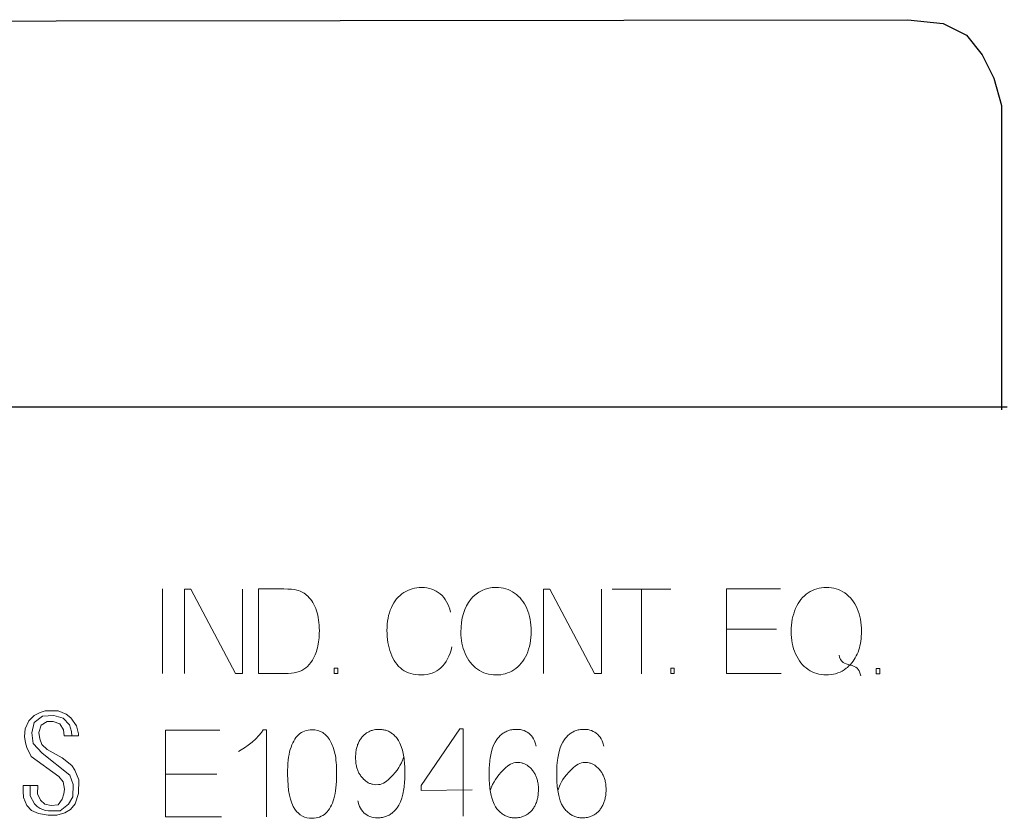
# Model space of a CAD drawing. Header units: millimetres. Extents: x 5 to 192, y 6 to 95.
# Tile 37 of 59: x 61 to 72, y 75 to 84. Entities that reach past the tile are written whole.
import ezdxf

# ---------------------------------------------------------------- set-up
doc = ezdxf.new("R2010")
doc.units = ezdxf.units.MM
doc.header["$MEASUREMENT"] = 0
doc.layers.add('Vrstva 1', color=7, linetype='Continuous')

msp = doc.modelspace()

# ---------------------------------------------------------------- linework, layer by layer
at = {"layer": 'Vrstva 1', "color": 250, "lineweight": 25}
msp.add_open_spline([(27.572, 79.278), (27.572, 79.278), (27.572, 82.548), (27.572, 82.548), (27.572, 82.548), (27.572, 82.548), (27.615, 82.897), (27.615, 82.897), (27.615, 82.897), (27.615, 82.897), (27.746, 83.159), (27.746, 83.159), (27.746, 83.159), (27.746, 83.159), (27.964, 83.333), (27.964, 83.333), (27.964, 83.333), (27.964, 83.333), (28.226, 83.508), (28.226, 83.508), (28.226, 83.508), (28.226, 83.508), (28.487, 83.595), (28.487, 83.595), (28.487, 83.595), (28.487, 83.595), (28.749, 83.638), (28.749, 83.638), (28.749, 83.638), (28.749, 83.638), (70.677, 83.69), (70.677, 83.69), (70.677, 83.69), (70.677, 83.69), (71.075, 83.646), (71.075, 83.646), (71.075, 83.646), (71.075, 83.646), (71.341, 83.513), (71.341, 83.513), (71.341, 83.513), (71.341, 83.513), (71.518, 83.291), (71.518, 83.291), (71.518, 83.291), (71.518, 83.291), (71.651, 83.025), (71.651, 83.025), (71.651, 83.025), (71.651, 83.025), (71.74, 82.715), (71.74, 82.715), (71.74, 82.715), (71.74, 82.715), (71.74, 79.26), (71.74, 79.26)], degree=3, knots=[0, 0, 0, 0, 0.071429, 0.071429, 0.071429, 0.071429, 0.142857, 0.142857, 0.142857, 0.142857, 0.214286, 0.214286, 0.214286, 0.214286, 0.285714, 0.285714, 0.285714, 0.285714, 0.357143, 0.357143, 0.357143, 0.357143, 0.428571, 0.428571, 0.428571, 0.428571, 0.5, 0.5, 0.5, 0.5, 0.571429, 0.571429, 0.571429, 0.571429, 0.642857, 0.642857, 0.642857, 0.642857, 0.714286, 0.714286, 0.714286, 0.714286, 0.785714, 0.785714, 0.785714, 0.785714, 0.857143, 0.857143, 0.857143, 0.857143, 0.928571, 0.928571, 0.928571, 0.928571, 1, 1, 1, 1], dxfattribs=at)
at = {"layer": 'Vrstva 1', "lineweight": 25}
msp.add_open_spline([(71.802, 79.291), (71.802, 79.291), (27.628, 79.291), (27.628, 79.291)], degree=3, dxfattribs=at)
at = {"layer": 'Vrstva 1', "color": 250, "lineweight": 5}
for points in [[(62.21, 77.229), (62.21, 77.229), (62.21, 76.267), (62.21, 76.267)], [(67.982, 77.227), (67.982, 77.227), (67.318, 77.227), (67.318, 77.227)], [(67.65, 76.263), (67.65, 76.263), (67.65, 77.229), (67.65, 77.229)], [(69.184, 76.771), (69.184, 76.771), (68.612, 76.771), (68.612, 76.771)], [(62.826, 75.127), (62.826, 75.127), (62.251, 75.127), (62.251, 75.127)]]:
    msp.add_open_spline(points, degree=3, dxfattribs=at)
for points, knots in [([(63.117, 77.227), (63.117, 77.227), (63.117, 76.268), (63.117, 76.268), (63.117, 76.268), (63.117, 76.268), (63.04, 76.268), (63.04, 76.268), (63.04, 76.268), (63.04, 76.268), (62.531, 77.227), (62.531, 77.227), (62.531, 77.227), (62.531, 77.227), (62.458, 77.227), (62.458, 77.227), (62.458, 77.227), (62.458, 77.227), (62.458, 76.268), (62.458, 76.268)], [0, 0, 0, 0, 0.2, 0.2, 0.2, 0.2, 0.4, 0.4, 0.4, 0.4, 0.6, 0.6, 0.6, 0.6, 0.8, 0.8, 0.8, 0.8, 1, 1, 1, 1]), ([(63.301, 76.267), (63.301, 76.267), (63.301, 77.228), (63.301, 77.228), (63.301, 77.228), (63.301, 77.228), (63.588, 77.228), (63.588, 77.228), (63.588, 77.228), (63.653, 77.228), (63.703, 77.223), (63.737, 77.214), (63.737, 77.214), (63.785, 77.202), (63.826, 77.179), (63.859, 77.145), (63.859, 77.145), (63.903, 77.103), (63.936, 77.048), (63.958, 76.981), (63.958, 76.981), (63.98, 76.915), (63.991, 76.839), (63.991, 76.753), (63.991, 76.753), (63.991, 76.68), (63.984, 76.615), (63.969, 76.559), (63.969, 76.559), (63.954, 76.502), (63.935, 76.456), (63.912, 76.419), (63.912, 76.419), (63.889, 76.382), (63.863, 76.353), (63.836, 76.332), (63.836, 76.332), (63.808, 76.31), (63.775, 76.294), (63.736, 76.283), (63.736, 76.283), (63.697, 76.272), (63.652, 76.267), (63.602, 76.267), (63.602, 76.267), (63.602, 76.267), (63.301, 76.267), (63.301, 76.267)], [0, 0, 0, 0, 0.083333, 0.083333, 0.083333, 0.083333, 0.166667, 0.166667, 0.166667, 0.166667, 0.25, 0.25, 0.25, 0.25, 0.333333, 0.333333, 0.333333, 0.333333, 0.416667, 0.416667, 0.416667, 0.416667, 0.5, 0.5, 0.5, 0.5, 0.583333, 0.583333, 0.583333, 0.583333, 0.666667, 0.666667, 0.666667, 0.666667, 0.75, 0.75, 0.75, 0.75, 0.833333, 0.833333, 0.833333, 0.833333, 0.916667, 0.916667, 0.916667, 0.916667, 1, 1, 1, 1]), ([(65.497, 76.572), (65.474, 76.467), (65.432, 76.388), (65.372, 76.333), (65.372, 76.333), (65.312, 76.278), (65.238, 76.251), (65.151, 76.251), (65.151, 76.251), (65.061, 76.251), (64.988, 76.272), (64.932, 76.314), (64.932, 76.314), (64.875, 76.356), (64.832, 76.417), (64.803, 76.497), (64.803, 76.497), (64.774, 76.577), (64.759, 76.663), (64.759, 76.755), (64.759, 76.755), (64.759, 76.855), (64.775, 76.942), (64.809, 77.017), (64.809, 77.017), (64.842, 77.091), (64.889, 77.148), (64.951, 77.186), (64.951, 77.186), (65.012, 77.225), (65.079, 77.244), (65.153, 77.244), (65.153, 77.244), (65.236, 77.244), (65.307, 77.22), (65.364, 77.171), (65.364, 77.171), (65.421, 77.122), (65.46, 77.053), (65.482, 76.964)], [0, 0, 0, 0, 0.1, 0.1, 0.1, 0.1, 0.2, 0.2, 0.2, 0.2, 0.3, 0.3, 0.3, 0.3, 0.4, 0.4, 0.4, 0.4, 0.5, 0.5, 0.5, 0.5, 0.6, 0.6, 0.6, 0.6, 0.7, 0.7, 0.7, 0.7, 0.8, 0.8, 0.8, 0.8, 0.9, 0.9, 0.9, 0.9, 1, 1, 1, 1]), ([(65.599, 76.735), (65.599, 76.895), (65.636, 77.019), (65.711, 77.11), (65.711, 77.11), (65.785, 77.2), (65.881, 77.245), (65.999, 77.245), (65.999, 77.245), (66.076, 77.245), (66.146, 77.224), (66.207, 77.181), (66.207, 77.181), (66.269, 77.139), (66.316, 77.08), (66.349, 77.004), (66.349, 77.004), (66.381, 76.928), (66.397, 76.842), (66.397, 76.746), (66.397, 76.746), (66.397, 76.649), (66.38, 76.561), (66.346, 76.485), (66.346, 76.485), (66.312, 76.408), (66.264, 76.35), (66.201, 76.31), (66.201, 76.31), (66.138, 76.27), (66.071, 76.251), (65.998, 76.251), (65.998, 76.251), (65.92, 76.251), (65.85, 76.272), (65.788, 76.316), (65.788, 76.316), (65.726, 76.36), (65.679, 76.42), (65.647, 76.495), (65.647, 76.495), (65.615, 76.571), (65.599, 76.651), (65.599, 76.735)], [0, 0, 0, 0, 0.090909, 0.090909, 0.090909, 0.090909, 0.181818, 0.181818, 0.181818, 0.181818, 0.272727, 0.272727, 0.272727, 0.272727, 0.363636, 0.363636, 0.363636, 0.363636, 0.454545, 0.454545, 0.454545, 0.454545, 0.545455, 0.545455, 0.545455, 0.545455, 0.636364, 0.636364, 0.636364, 0.636364, 0.727273, 0.727273, 0.727273, 0.727273, 0.818182, 0.818182, 0.818182, 0.818182, 0.909091, 0.909091, 0.909091, 0.909091, 1, 1, 1, 1]), ([(67.195, 77.227), (67.195, 77.227), (67.195, 76.268), (67.195, 76.268), (67.195, 76.268), (67.195, 76.268), (67.118, 76.268), (67.118, 76.268), (67.118, 76.268), (67.118, 76.268), (66.609, 77.227), (66.609, 77.227), (66.609, 77.227), (66.609, 77.227), (66.536, 77.227), (66.536, 77.227), (66.536, 77.227), (66.536, 77.227), (66.536, 76.268), (66.536, 76.268)], [0, 0, 0, 0, 0.2, 0.2, 0.2, 0.2, 0.4, 0.4, 0.4, 0.4, 0.6, 0.6, 0.6, 0.6, 0.8, 0.8, 0.8, 0.8, 1, 1, 1, 1]), ([(69.229, 77.228), (69.229, 77.228), (68.616, 77.228), (68.616, 77.228), (68.616, 77.228), (68.616, 77.228), (68.616, 76.269), (68.616, 76.269), (68.616, 76.269), (68.616, 76.269), (69.238, 76.269), (69.238, 76.269)], [0, 0, 0, 0, 0.333333, 0.333333, 0.333333, 0.333333, 0.666667, 0.666667, 0.666667, 0.666667, 1, 1, 1, 1]), ([(69.953, 76.31), (69.891, 76.271), (69.823, 76.251), (69.748, 76.251), (69.748, 76.251), (69.673, 76.251), (69.604, 76.272), (69.543, 76.314), (69.543, 76.314), (69.481, 76.356), (69.434, 76.414), (69.4, 76.491), (69.4, 76.491), (69.367, 76.567), (69.351, 76.652), (69.351, 76.747), (69.351, 76.747), (69.351, 76.842), (69.367, 76.929), (69.401, 77.007), (69.401, 77.007), (69.434, 77.084), (69.482, 77.143), (69.544, 77.184), (69.544, 77.184), (69.605, 77.225), (69.674, 77.245), (69.75, 77.245), (69.75, 77.245), (69.827, 77.245), (69.897, 77.224), (69.959, 77.182), (69.959, 77.182), (70.021, 77.14), (70.068, 77.081), (70.1, 77.005), (70.1, 77.005), (70.133, 76.929), (70.149, 76.843), (70.149, 76.748), (70.149, 76.748), (70.149, 76.669), (70.139, 76.598), (70.118, 76.535), (70.118, 76.535), (70.097, 76.472), (70.065, 76.417), (70.023, 76.37), (70.023, 76.37), (69.989, 76.335), (69.992, 76.339), (69.953, 76.31)], [0, 0, 0, 0, 0.076923, 0.076923, 0.076923, 0.076923, 0.153846, 0.153846, 0.153846, 0.153846, 0.230769, 0.230769, 0.230769, 0.230769, 0.307692, 0.307692, 0.307692, 0.307692, 0.384615, 0.384615, 0.384615, 0.384615, 0.461538, 0.461538, 0.461538, 0.461538, 0.538462, 0.538462, 0.538462, 0.538462, 0.615385, 0.615385, 0.615385, 0.615385, 0.692308, 0.692308, 0.692308, 0.692308, 0.769231, 0.769231, 0.769231, 0.769231, 0.846154, 0.846154, 0.846154, 0.846154, 0.923077, 0.923077, 0.923077, 0.923077, 1, 1, 1, 1]), ([(69.895, 76.476), (69.899, 76.448), (69.921, 76.405), (69.939, 76.392), (69.939, 76.392), (69.972, 76.37), (70.069, 76.361), (70.098, 76.329), (70.098, 76.329), (70.12, 76.305), (70.128, 76.3), (70.14, 76.242)], [0, 0, 0, 0, 0.333333, 0.333333, 0.333333, 0.333333, 0.666667, 0.666667, 0.666667, 0.666667, 1, 1, 1, 1]), ([(64.2, 76.267), (64.2, 76.267), (64.2, 76.327), (64.2, 76.327), (64.2, 76.327), (64.2, 76.327), (64.158, 76.327), (64.158, 76.327), (64.158, 76.327), (64.158, 76.327), (64.158, 76.267), (64.158, 76.267), (64.158, 76.267), (64.158, 76.267), (64.2, 76.267), (64.2, 76.267)], [0, 0, 0, 0, 0.25, 0.25, 0.25, 0.25, 0.5, 0.5, 0.5, 0.5, 0.75, 0.75, 0.75, 0.75, 1, 1, 1, 1]), ([(68.023, 76.268), (68.023, 76.268), (68.023, 76.328), (68.023, 76.328), (68.023, 76.328), (68.023, 76.328), (67.982, 76.328), (67.982, 76.328), (67.982, 76.328), (67.982, 76.328), (67.982, 76.268), (67.982, 76.268), (67.982, 76.268), (67.982, 76.268), (68.023, 76.268), (68.023, 76.268)], [0, 0, 0, 0, 0.25, 0.25, 0.25, 0.25, 0.5, 0.5, 0.5, 0.5, 0.75, 0.75, 0.75, 0.75, 1, 1, 1, 1]), ([(70.356, 76.265), (70.356, 76.265), (70.356, 76.326), (70.356, 76.326), (70.356, 76.326), (70.356, 76.326), (70.314, 76.326), (70.314, 76.326), (70.314, 76.326), (70.314, 76.326), (70.314, 76.265), (70.314, 76.265), (70.314, 76.265), (70.314, 76.265), (70.356, 76.265), (70.356, 76.265)], [0, 0, 0, 0, 0.25, 0.25, 0.25, 0.25, 0.5, 0.5, 0.5, 0.5, 0.75, 0.75, 0.75, 0.75, 1, 1, 1, 1]), ([(60.792, 74.995), (60.792, 74.995), (60.791, 74.901), (60.791, 74.901), (60.791, 74.901), (60.791, 74.901), (60.824, 74.831), (60.824, 74.831), (60.824, 74.831), (60.824, 74.831), (60.874, 74.784), (60.874, 74.784), (60.874, 74.784), (60.874, 74.784), (60.943, 74.769), (60.943, 74.769), (60.943, 74.769), (60.943, 74.769), (61.023, 74.777), (61.023, 74.777), (61.023, 74.777), (61.023, 74.777), (61.07, 74.842), (61.07, 74.842), (61.07, 74.842), (61.07, 74.842), (61.087, 74.903), (61.087, 74.903), (61.087, 74.903), (61.087, 74.903), (61.096, 74.954), (61.096, 74.954), (61.096, 74.954), (61.096, 74.954), (61.081, 75.038), (61.081, 75.038), (61.081, 75.038), (61.081, 75.038), (61.032, 75.099), (61.032, 75.099), (61.032, 75.099), (61.032, 75.099), (60.717, 75.327), (60.717, 75.327), (60.717, 75.327), (60.717, 75.327), (60.667, 75.426), (60.667, 75.426), (60.667, 75.426), (60.667, 75.426), (60.654, 75.48), (60.654, 75.48), (60.654, 75.48), (60.654, 75.48), (60.643, 75.554), (60.643, 75.554), (60.643, 75.554), (60.643, 75.554), (60.65, 75.64), (60.65, 75.64), (60.65, 75.64), (60.65, 75.64), (60.69, 75.732), (60.69, 75.732), (60.69, 75.732), (60.69, 75.732), (60.751, 75.793), (60.751, 75.793), (60.751, 75.793), (60.751, 75.793), (60.818, 75.826), (60.818, 75.826), (60.818, 75.826), (60.818, 75.826), (60.877, 75.844), (60.877, 75.844), (60.877, 75.844), (60.877, 75.844), (61.024, 75.846), (61.024, 75.846), (61.024, 75.846), (61.024, 75.846), (61.115, 75.806), (61.115, 75.806), (61.115, 75.806), (61.115, 75.806), (61.17, 75.766), (61.17, 75.766), (61.17, 75.766), (61.17, 75.766), (61.231, 75.672), (61.231, 75.672), (61.231, 75.672), (61.231, 75.672), (61.256, 75.584), (61.256, 75.584), (61.256, 75.584), (61.256, 75.584), (61.256, 75.561), (61.256, 75.561), (61.256, 75.561), (61.256, 75.561), (61.093, 75.56), (61.093, 75.56), (61.093, 75.56), (61.093, 75.56), (61.085, 75.63), (61.085, 75.63), (61.085, 75.63), (61.085, 75.63), (61.044, 75.697), (61.044, 75.697), (61.044, 75.697), (61.044, 75.697), (60.966, 75.724), (60.966, 75.724), (60.966, 75.724), (60.966, 75.724), (60.899, 75.722), (60.899, 75.722), (60.899, 75.722), (60.899, 75.722), (60.832, 75.683), (60.832, 75.683), (60.832, 75.683), (60.832, 75.683), (60.805, 75.599), (60.805, 75.599), (60.805, 75.599), (60.805, 75.599), (60.816, 75.526), (60.816, 75.526), (60.816, 75.526), (60.816, 75.526), (60.84, 75.463), (60.84, 75.463), (60.84, 75.463), (60.84, 75.463), (60.901, 75.407), (60.901, 75.407), (60.901, 75.407), (60.901, 75.407), (61.07, 75.309), (61.07, 75.309), (61.07, 75.309), (61.07, 75.309), (61.179, 75.222), (61.179, 75.222), (61.179, 75.222), (61.179, 75.222), (61.213, 75.169), (61.213, 75.169), (61.213, 75.169), (61.213, 75.169), (61.258, 75.06), (61.258, 75.06), (61.258, 75.06), (61.258, 75.06), (61.256, 74.904), (61.256, 74.904), (61.256, 74.904), (61.256, 74.904), (61.216, 74.788), (61.216, 74.788), (61.216, 74.788), (61.216, 74.788), (61.165, 74.724), (61.165, 74.724), (61.165, 74.724), (61.165, 74.724), (61.099, 74.685), (61.099, 74.685), (61.099, 74.685), (61.099, 74.685), (61.008, 74.661), (61.008, 74.661), (61.008, 74.661), (61.008, 74.661), (60.909, 74.661), (60.909, 74.661), (60.909, 74.661), (60.909, 74.661), (60.801, 74.679), (60.801, 74.679), (60.801, 74.679), (60.801, 74.679), (60.723, 74.713), (60.723, 74.713), (60.723, 74.713), (60.723, 74.713), (60.67, 74.769), (60.67, 74.769), (60.67, 74.769), (60.67, 74.769), (60.632, 74.862), (60.632, 74.862), (60.632, 74.862), (60.632, 74.862), (60.625, 74.931), (60.625, 74.931), (60.625, 74.931), (60.625, 74.931), (60.625, 74.997), (60.625, 74.997), (60.625, 74.997), (60.625, 74.997), (60.792, 74.995), (60.792, 74.995)], [0, 0, 0, 0, 0.019231, 0.019231, 0.019231, 0.019231, 0.038462, 0.038462, 0.038462, 0.038462, 0.057692, 0.057692, 0.057692, 0.057692, 0.076923, 0.076923, 0.076923, 0.076923, 0.096154, 0.096154, 0.096154, 0.096154, 0.115385, 0.115385, 0.115385, 0.115385, 0.134615, 0.134615, 0.134615, 0.134615, 0.153846, 0.153846, 0.153846, 0.153846, 0.173077, 0.173077, 0.173077, 0.173077, 0.192308, 0.192308, 0.192308, 0.192308, 0.211538, 0.211538, 0.211538, 0.211538, 0.230769, 0.230769, 0.230769, 0.230769, 0.25, 0.25, 0.25, 0.25, 0.269231, 0.269231, 0.269231, 0.269231, 0.288462, 0.288462, 0.288462, 0.288462, 0.307692, 0.307692, 0.307692, 0.307692, 0.326923, 0.326923, 0.326923, 0.326923, 0.346154, 0.346154, 0.346154, 0.346154, 0.365385, 0.365385, 0.365385, 0.365385, 0.384615, 0.384615, 0.384615, 0.384615, 0.403846, 0.403846, 0.403846, 0.403846, 0.423077, 0.423077, 0.423077, 0.423077, 0.442308, 0.442308, 0.442308, 0.442308, 0.461538, 0.461538, 0.461538, 0.461538, 0.480769, 0.480769, 0.480769, 0.480769, 0.5, 0.5, 0.5, 0.5, 0.519231, 0.519231, 0.519231, 0.519231, 0.538462, 0.538462, 0.538462, 0.538462, 0.557692, 0.557692, 0.557692, 0.557692, 0.576923, 0.576923, 0.576923, 0.576923, 0.596154, 0.596154, 0.596154, 0.596154, 0.615385, 0.615385, 0.615385, 0.615385, 0.634615, 0.634615, 0.634615, 0.634615, 0.653846, 0.653846, 0.653846, 0.653846, 0.673077, 0.673077, 0.673077, 0.673077, 0.692308, 0.692308, 0.692308, 0.692308, 0.711538, 0.711538, 0.711538, 0.711538, 0.730769, 0.730769, 0.730769, 0.730769, 0.75, 0.75, 0.75, 0.75, 0.769231, 0.769231, 0.769231, 0.769231, 0.788462, 0.788462, 0.788462, 0.788462, 0.807692, 0.807692, 0.807692, 0.807692, 0.826923, 0.826923, 0.826923, 0.826923, 0.846154, 0.846154, 0.846154, 0.846154, 0.865385, 0.865385, 0.865385, 0.865385, 0.884615, 0.884615, 0.884615, 0.884615, 0.903846, 0.903846, 0.903846, 0.903846, 0.923077, 0.923077, 0.923077, 0.923077, 0.942308, 0.942308, 0.942308, 0.942308, 0.961538, 0.961538, 0.961538, 0.961538, 0.980769, 0.980769, 0.980769, 0.980769, 1, 1, 1, 1]), ([(61.18, 75.562), (61.18, 75.562), (61.175, 75.611), (61.175, 75.611), (61.175, 75.611), (61.175, 75.611), (61.153, 75.684), (61.153, 75.684), (61.153, 75.684), (61.153, 75.684), (61.082, 75.759), (61.082, 75.759), (61.082, 75.759), (61.082, 75.759), (60.975, 75.79), (60.975, 75.79), (60.975, 75.79), (60.975, 75.79), (60.847, 75.783), (60.847, 75.783), (60.847, 75.783), (60.847, 75.783), (60.751, 75.71), (60.751, 75.71), (60.751, 75.71), (60.751, 75.71), (60.725, 75.594), (60.725, 75.594), (60.725, 75.594), (60.725, 75.594), (60.741, 75.473), (60.741, 75.473), (60.741, 75.473), (60.741, 75.473), (60.841, 75.364), (60.841, 75.364), (60.841, 75.364), (60.841, 75.364), (61.155, 75.114), (61.155, 75.114), (61.155, 75.114), (61.155, 75.114), (61.193, 75.006), (61.193, 75.006), (61.193, 75.006), (61.193, 75.006), (61.191, 74.868), (61.191, 74.868), (61.191, 74.868), (61.191, 74.868), (61.143, 74.786), (61.143, 74.786), (61.143, 74.786), (61.143, 74.786), (61.046, 74.709), (61.046, 74.709), (61.046, 74.709), (60.899, 74.706), (60.848, 74.697), (60.754, 74.789), (60.754, 74.789), (60.754, 74.789), (60.707, 74.879), (60.707, 74.879), (60.707, 74.879), (60.707, 74.879), (60.705, 74.99), (60.705, 74.99)], [0, 0, 0, 0, 0.058824, 0.058824, 0.058824, 0.058824, 0.117647, 0.117647, 0.117647, 0.117647, 0.176471, 0.176471, 0.176471, 0.176471, 0.235294, 0.235294, 0.235294, 0.235294, 0.294118, 0.294118, 0.294118, 0.294118, 0.352941, 0.352941, 0.352941, 0.352941, 0.411765, 0.411765, 0.411765, 0.411765, 0.470588, 0.470588, 0.470588, 0.470588, 0.529412, 0.529412, 0.529412, 0.529412, 0.588235, 0.588235, 0.588235, 0.588235, 0.647059, 0.647059, 0.647059, 0.647059, 0.705882, 0.705882, 0.705882, 0.705882, 0.764706, 0.764706, 0.764706, 0.764706, 0.823529, 0.823529, 0.823529, 0.823529, 0.882353, 0.882353, 0.882353, 0.882353, 0.941176, 0.941176, 0.941176, 0.941176, 1, 1, 1, 1]), ([(62.879, 74.641), (62.879, 74.641), (62.242, 74.641), (62.242, 74.641), (62.242, 74.641), (62.242, 74.641), (62.242, 75.625), (62.242, 75.625), (62.242, 75.625), (62.242, 75.625), (62.86, 75.625), (62.86, 75.625)], [0, 0, 0, 0, 0.333333, 0.333333, 0.333333, 0.333333, 0.666667, 0.666667, 0.666667, 0.666667, 1, 1, 1, 1]), ([(63.074, 75.382), (63.143, 75.42), (63.319, 75.55), (63.353, 75.629), (63.353, 75.629), (63.353, 75.629), (63.389, 75.629), (63.389, 75.629), (63.389, 75.629), (63.389, 75.629), (63.389, 74.641), (63.389, 74.641)], [0, 0, 0, 0, 0.333333, 0.333333, 0.333333, 0.333333, 0.666667, 0.666667, 0.666667, 0.666667, 1, 1, 1, 1]), ([(63.63, 75.126), (63.63, 75.243), (63.64, 75.336), (63.661, 75.407), (63.661, 75.407), (63.682, 75.478), (63.713, 75.533), (63.754, 75.572), (63.754, 75.572), (63.795, 75.61), (63.846, 75.629), (63.908, 75.629), (63.908, 75.629), (63.954, 75.629), (63.995, 75.619), (64.029, 75.597), (64.029, 75.597), (64.064, 75.576), (64.092, 75.545), (64.115, 75.505), (64.115, 75.505), (64.137, 75.465), (64.155, 75.416), (64.168, 75.359), (64.168, 75.359), (64.181, 75.301), (64.187, 75.224), (64.187, 75.126), (64.187, 75.126), (64.187, 75.011), (64.177, 74.918), (64.156, 74.847), (64.156, 74.847), (64.136, 74.776), (64.105, 74.721), (64.064, 74.682), (64.064, 74.682), (64.023, 74.643), (63.971, 74.624), (63.908, 74.624), (63.908, 74.624), (63.826, 74.624), (63.761, 74.658), (63.714, 74.726), (63.714, 74.726), (63.658, 74.808), (63.63, 74.942), (63.63, 75.126)], [0, 0, 0, 0, 0.083333, 0.083333, 0.083333, 0.083333, 0.166667, 0.166667, 0.166667, 0.166667, 0.25, 0.25, 0.25, 0.25, 0.333333, 0.333333, 0.333333, 0.333333, 0.416667, 0.416667, 0.416667, 0.416667, 0.5, 0.5, 0.5, 0.5, 0.583333, 0.583333, 0.583333, 0.583333, 0.666667, 0.666667, 0.666667, 0.666667, 0.75, 0.75, 0.75, 0.75, 0.833333, 0.833333, 0.833333, 0.833333, 0.916667, 0.916667, 0.916667, 0.916667, 1, 1, 1, 1]), ([(64.95, 75.323), (64.95, 75.323), (64.925, 75.255), (64.925, 75.255), (64.925, 75.255), (64.925, 75.255), (64.907, 75.224), (64.907, 75.224), (64.907, 75.224), (64.907, 75.224), (64.892, 75.199), (64.892, 75.199), (64.892, 75.199), (64.892, 75.199), (64.874, 75.171), (64.874, 75.171), (64.874, 75.171), (64.874, 75.171), (64.851, 75.144), (64.851, 75.144), (64.851, 75.144), (64.851, 75.144), (64.827, 75.115), (64.827, 75.115), (64.827, 75.115), (64.827, 75.115), (64.796, 75.084), (64.796, 75.084), (64.796, 75.084), (64.796, 75.084), (64.772, 75.062), (64.772, 75.062), (64.772, 75.062), (64.772, 75.062), (64.753, 75.047), (64.753, 75.047), (64.753, 75.047), (64.753, 75.047), (64.737, 75.034), (64.737, 75.034), (64.737, 75.034), (64.737, 75.034), (64.72, 75.023), (64.72, 75.023), (64.72, 75.023), (64.72, 75.023), (64.702, 75.015), (64.702, 75.015), (64.702, 75.015), (64.702, 75.015), (64.683, 75.009), (64.683, 75.009), (64.683, 75.009), (64.683, 75.009), (64.664, 75.006), (64.664, 75.006), (64.664, 75.006), (64.664, 75.006), (64.63, 75.005), (64.63, 75.005), (64.63, 75.005), (64.618, 75.006), (64.607, 75.007), (64.595, 75.01), (64.595, 75.01), (64.584, 75.013), (64.573, 75.016), (64.562, 75.021), (64.562, 75.021), (64.551, 75.025), (64.541, 75.031), (64.531, 75.037), (64.531, 75.037), (64.513, 75.049), (64.498, 75.063), (64.483, 75.079), (64.483, 75.079), (64.474, 75.089), (64.465, 75.1), (64.457, 75.112), (64.457, 75.112), (64.45, 75.123), (64.443, 75.135), (64.436, 75.147), (64.436, 75.147), (64.43, 75.16), (64.425, 75.173), (64.42, 75.187), (64.42, 75.187), (64.416, 75.202), (64.412, 75.216), (64.409, 75.231), (64.409, 75.231), (64.406, 75.252), (64.404, 75.274), (64.403, 75.296), (64.403, 75.296), (64.402, 75.32), (64.403, 75.343), (64.405, 75.367), (64.405, 75.367), (64.407, 75.384), (64.41, 75.4), (64.413, 75.417), (64.413, 75.417), (64.417, 75.432), (64.421, 75.446), (64.426, 75.461), (64.426, 75.461), (64.432, 75.475), (64.438, 75.488), (64.445, 75.501), (64.445, 75.501), (64.452, 75.513), (64.46, 75.525), (64.468, 75.536), (64.468, 75.536), (64.478, 75.548), (64.487, 75.558), (64.497, 75.568), (64.497, 75.568), (64.507, 75.577), (64.517, 75.585), (64.528, 75.593), (64.528, 75.593), (64.54, 75.6), (64.551, 75.606), (64.563, 75.612), (64.563, 75.612), (64.575, 75.617), (64.587, 75.622), (64.6, 75.625), (64.6, 75.625), (64.619, 75.63), (64.637, 75.632), (64.656, 75.634), (64.656, 75.634), (64.671, 75.634), (64.687, 75.634), (64.702, 75.632), (64.702, 75.632), (64.717, 75.63), (64.731, 75.627), (64.746, 75.623), (64.746, 75.623), (64.76, 75.619), (64.773, 75.613), (64.786, 75.607), (64.786, 75.607), (64.799, 75.599), (64.811, 75.591), (64.823, 75.582), (64.823, 75.582), (64.836, 75.572), (64.847, 75.561), (64.858, 75.55), (64.858, 75.55), (64.869, 75.537), (64.879, 75.524), (64.889, 75.509), (64.889, 75.509), (64.889, 75.509), (64.907, 75.477), (64.907, 75.477), (64.907, 75.477), (64.907, 75.477), (64.922, 75.44), (64.922, 75.44), (64.922, 75.44), (64.922, 75.44), (64.936, 75.397), (64.936, 75.397), (64.936, 75.397), (64.942, 75.372), (64.947, 75.348), (64.951, 75.323), (64.951, 75.323), (64.955, 75.294), (64.958, 75.266), (64.96, 75.237), (64.96, 75.237), (64.962, 75.204), (64.963, 75.172), (64.963, 75.139), (64.963, 75.139), (64.963, 75.105), (64.962, 75.072), (64.96, 75.038), (64.96, 75.038), (64.96, 75.038), (64.954, 74.978), (64.954, 74.978), (64.954, 74.978), (64.95, 74.951), (64.946, 74.925), (64.94, 74.898), (64.94, 74.898), (64.94, 74.898), (64.928, 74.851), (64.928, 74.851), (64.928, 74.851), (64.928, 74.851), (64.913, 74.81), (64.913, 74.81), (64.913, 74.81), (64.913, 74.81), (64.895, 74.774), (64.895, 74.774), (64.895, 74.774), (64.895, 74.774), (64.875, 74.744), (64.875, 74.744), (64.875, 74.744), (64.864, 74.73), (64.853, 74.717), (64.841, 74.704), (64.841, 74.704), (64.829, 74.693), (64.817, 74.683), (64.804, 74.673), (64.804, 74.673), (64.791, 74.665), (64.778, 74.657), (64.763, 74.651), (64.763, 74.651), (64.748, 74.645), (64.734, 74.64), (64.719, 74.636), (64.719, 74.636), (64.703, 74.632), (64.687, 74.63), (64.67, 74.629), (64.67, 74.629), (64.67, 74.629), (64.629, 74.63), (64.629, 74.63), (64.629, 74.63), (64.629, 74.63), (64.607, 74.632), (64.607, 74.632), (64.607, 74.632), (64.607, 74.632), (64.586, 74.637), (64.586, 74.637), (64.586, 74.637), (64.586, 74.637), (64.566, 74.644), (64.566, 74.644), (64.566, 74.644), (64.566, 74.644), (64.547, 74.652), (64.547, 74.652), (64.547, 74.652), (64.547, 74.652), (64.53, 74.662), (64.53, 74.662), (64.53, 74.662), (64.53, 74.662), (64.513, 74.674), (64.513, 74.674), (64.513, 74.674), (64.513, 74.674), (64.497, 74.687), (64.497, 74.687), (64.497, 74.687), (64.497, 74.687), (64.483, 74.702), (64.483, 74.702), (64.483, 74.702), (64.483, 74.702), (64.47, 74.719), (64.47, 74.719), (64.47, 74.719), (64.47, 74.719), (64.458, 74.738), (64.458, 74.738), (64.458, 74.738), (64.458, 74.738), (64.448, 74.758), (64.448, 74.758), (64.448, 74.758), (64.448, 74.758), (64.439, 74.781), (64.439, 74.781), (64.439, 74.781), (64.439, 74.781), (64.427, 74.821), (64.427, 74.821)], [0, 0, 0, 0, 0.013889, 0.013889, 0.013889, 0.013889, 0.027778, 0.027778, 0.027778, 0.027778, 0.041667, 0.041667, 0.041667, 0.041667, 0.055556, 0.055556, 0.055556, 0.055556, 0.069444, 0.069444, 0.069444, 0.069444, 0.083333, 0.083333, 0.083333, 0.083333, 0.097222, 0.097222, 0.097222, 0.097222, 0.111111, 0.111111, 0.111111, 0.111111, 0.125, 0.125, 0.125, 0.125, 0.138889, 0.138889, 0.138889, 0.138889, 0.152778, 0.152778, 0.152778, 0.152778, 0.166667, 0.166667, 0.166667, 0.166667, 0.180556, 0.180556, 0.180556, 0.180556, 0.194444, 0.194444, 0.194444, 0.194444, 0.208333, 0.208333, 0.208333, 0.208333, 0.222222, 0.222222, 0.222222, 0.222222, 0.236111, 0.236111, 0.236111, 0.236111, 0.25, 0.25, 0.25, 0.25, 0.263889, 0.263889, 0.263889, 0.263889, 0.277778, 0.277778, 0.277778, 0.277778, 0.291667, 0.291667, 0.291667, 0.291667, 0.305556, 0.305556, 0.305556, 0.305556, 0.319444, 0.319444, 0.319444, 0.319444, 0.333333, 0.333333, 0.333333, 0.333333, 0.347222, 0.347222, 0.347222, 0.347222, 0.361111, 0.361111, 0.361111, 0.361111, 0.375, 0.375, 0.375, 0.375, 0.388889, 0.388889, 0.388889, 0.388889, 0.402778, 0.402778, 0.402778, 0.402778, 0.416667, 0.416667, 0.416667, 0.416667, 0.430556, 0.430556, 0.430556, 0.430556, 0.444444, 0.444444, 0.444444, 0.444444, 0.458333, 0.458333, 0.458333, 0.458333, 0.472222, 0.472222, 0.472222, 0.472222, 0.486111, 0.486111, 0.486111, 0.486111, 0.5, 0.5, 0.5, 0.5, 0.513889, 0.513889, 0.513889, 0.513889, 0.527778, 0.527778, 0.527778, 0.527778, 0.541667, 0.541667, 0.541667, 0.541667, 0.555556, 0.555556, 0.555556, 0.555556, 0.569444, 0.569444, 0.569444, 0.569444, 0.583333, 0.583333, 0.583333, 0.583333, 0.597222, 0.597222, 0.597222, 0.597222, 0.611111, 0.611111, 0.611111, 0.611111, 0.625, 0.625, 0.625, 0.625, 0.638889, 0.638889, 0.638889, 0.638889, 0.652778, 0.652778, 0.652778, 0.652778, 0.666667, 0.666667, 0.666667, 0.666667, 0.680556, 0.680556, 0.680556, 0.680556, 0.694444, 0.694444, 0.694444, 0.694444, 0.708333, 0.708333, 0.708333, 0.708333, 0.722222, 0.722222, 0.722222, 0.722222, 0.736111, 0.736111, 0.736111, 0.736111, 0.75, 0.75, 0.75, 0.75, 0.763889, 0.763889, 0.763889, 0.763889, 0.777778, 0.777778, 0.777778, 0.777778, 0.791667, 0.791667, 0.791667, 0.791667, 0.805556, 0.805556, 0.805556, 0.805556, 0.819444, 0.819444, 0.819444, 0.819444, 0.833333, 0.833333, 0.833333, 0.833333, 0.847222, 0.847222, 0.847222, 0.847222, 0.861111, 0.861111, 0.861111, 0.861111, 0.875, 0.875, 0.875, 0.875, 0.888889, 0.888889, 0.888889, 0.888889, 0.902778, 0.902778, 0.902778, 0.902778, 0.916667, 0.916667, 0.916667, 0.916667, 0.930556, 0.930556, 0.930556, 0.930556, 0.944444, 0.944444, 0.944444, 0.944444, 0.958333, 0.958333, 0.958333, 0.958333, 0.972222, 0.972222, 0.972222, 0.972222, 0.986111, 0.986111, 0.986111, 0.986111, 1, 1, 1, 1]), ([(65.727, 74.946), (65.727, 74.946), (65.147, 74.941), (65.147, 74.941), (65.147, 74.941), (65.147, 74.941), (65.147, 74.997), (65.147, 74.997), (65.147, 74.997), (65.147, 74.997), (65.587, 75.64), (65.587, 75.64), (65.587, 75.64), (65.587, 75.64), (65.626, 75.64), (65.626, 75.64), (65.626, 75.64), (65.626, 75.64), (65.626, 74.648), (65.626, 74.648)], [0, 0, 0, 0, 0.2, 0.2, 0.2, 0.2, 0.4, 0.4, 0.4, 0.4, 0.6, 0.6, 0.6, 0.6, 0.8, 0.8, 0.8, 0.8, 1, 1, 1, 1]), ([(65.932, 74.94), (65.932, 74.94), (65.958, 75.007), (65.958, 75.007), (65.958, 75.007), (65.958, 75.007), (65.975, 75.039), (65.975, 75.039), (65.975, 75.039), (65.975, 75.039), (65.99, 75.064), (65.99, 75.064), (65.99, 75.064), (65.99, 75.064), (66.009, 75.092), (66.009, 75.092), (66.009, 75.092), (66.009, 75.092), (66.031, 75.119), (66.031, 75.119), (66.031, 75.119), (66.031, 75.119), (66.055, 75.148), (66.055, 75.148), (66.055, 75.148), (66.055, 75.148), (66.086, 75.179), (66.086, 75.179), (66.086, 75.179), (66.086, 75.179), (66.11, 75.201), (66.11, 75.201), (66.11, 75.201), (66.11, 75.201), (66.129, 75.216), (66.129, 75.216), (66.129, 75.216), (66.129, 75.216), (66.145, 75.229), (66.145, 75.229), (66.145, 75.229), (66.145, 75.229), (66.162, 75.24), (66.162, 75.24), (66.162, 75.24), (66.162, 75.24), (66.18, 75.248), (66.18, 75.248), (66.18, 75.248), (66.18, 75.248), (66.199, 75.254), (66.199, 75.254), (66.199, 75.254), (66.199, 75.254), (66.219, 75.257), (66.219, 75.257), (66.219, 75.257), (66.219, 75.257), (66.252, 75.258), (66.252, 75.258), (66.252, 75.258), (66.264, 75.257), (66.276, 75.255), (66.287, 75.253), (66.287, 75.253), (66.299, 75.25), (66.309, 75.247), (66.32, 75.242), (66.32, 75.242), (66.331, 75.237), (66.341, 75.232), (66.351, 75.226), (66.351, 75.226), (66.369, 75.213), (66.384, 75.2), (66.399, 75.184), (66.399, 75.184), (66.409, 75.174), (66.417, 75.163), (66.425, 75.151), (66.425, 75.151), (66.433, 75.14), (66.44, 75.128), (66.446, 75.115), (66.446, 75.115), (66.452, 75.102), (66.457, 75.09), (66.462, 75.076), (66.462, 75.076), (66.466, 75.061), (66.47, 75.047), (66.473, 75.032), (66.473, 75.032), (66.477, 75.011), (66.479, 74.989), (66.48, 74.967), (66.48, 74.967), (66.48, 74.943), (66.479, 74.92), (66.477, 74.895), (66.477, 74.895), (66.475, 74.879), (66.473, 74.863), (66.469, 74.846), (66.469, 74.846), (66.465, 74.831), (66.461, 74.817), (66.456, 74.802), (66.456, 74.802), (66.45, 74.788), (66.444, 74.775), (66.438, 74.762), (66.438, 74.762), (66.43, 74.75), (66.422, 74.738), (66.414, 74.726), (66.414, 74.726), (66.405, 74.715), (66.396, 74.705), (66.385, 74.695), (66.385, 74.695), (66.375, 74.686), (66.365, 74.678), (66.354, 74.67), (66.354, 74.67), (66.343, 74.663), (66.332, 74.656), (66.32, 74.651), (66.32, 74.651), (66.307, 74.645), (66.295, 74.641), (66.282, 74.637), (66.282, 74.637), (66.264, 74.633), (66.246, 74.63), (66.226, 74.629), (66.226, 74.629), (66.211, 74.629), (66.196, 74.629), (66.18, 74.63), (66.18, 74.63), (66.165, 74.633), (66.151, 74.636), (66.136, 74.64), (66.136, 74.64), (66.122, 74.644), (66.109, 74.65), (66.096, 74.656), (66.096, 74.656), (66.083, 74.664), (66.071, 74.672), (66.059, 74.681), (66.059, 74.681), (66.047, 74.691), (66.036, 74.701), (66.025, 74.713), (66.025, 74.713), (66.013, 74.726), (66.003, 74.739), (65.993, 74.754), (65.993, 74.754), (65.993, 74.754), (65.976, 74.786), (65.976, 74.786), (65.976, 74.786), (65.976, 74.786), (65.96, 74.823), (65.96, 74.823), (65.96, 74.823), (65.96, 74.823), (65.947, 74.866), (65.947, 74.866), (65.947, 74.866), (65.941, 74.89), (65.936, 74.915), (65.932, 74.94), (65.932, 74.94), (65.928, 74.969), (65.925, 74.997), (65.922, 75.026), (65.922, 75.026), (65.92, 75.059), (65.919, 75.091), (65.919, 75.124), (65.919, 75.124), (65.919, 75.158), (65.921, 75.191), (65.922, 75.224), (65.922, 75.224), (65.922, 75.224), (65.928, 75.285), (65.928, 75.285), (65.928, 75.285), (65.932, 75.312), (65.936, 75.338), (65.942, 75.365), (65.942, 75.365), (65.942, 75.365), (65.954, 75.412), (65.954, 75.412), (65.954, 75.412), (65.954, 75.412), (65.97, 75.453), (65.97, 75.453), (65.97, 75.453), (65.97, 75.453), (65.987, 75.489), (65.987, 75.489), (65.987, 75.489), (65.987, 75.489), (66.007, 75.519), (66.007, 75.519), (66.007, 75.519), (66.018, 75.533), (66.029, 75.546), (66.041, 75.559), (66.041, 75.559), (66.053, 75.57), (66.065, 75.58), (66.078, 75.59), (66.078, 75.59), (66.092, 75.598), (66.105, 75.606), (66.119, 75.612), (66.119, 75.612), (66.134, 75.618), (66.148, 75.623), (66.163, 75.627), (66.163, 75.627), (66.18, 75.63), (66.196, 75.633), (66.212, 75.634), (66.212, 75.634), (66.212, 75.634), (66.253, 75.633), (66.253, 75.633), (66.253, 75.633), (66.253, 75.633), (66.276, 75.631), (66.276, 75.631), (66.276, 75.631), (66.276, 75.631), (66.297, 75.626), (66.297, 75.626), (66.297, 75.626), (66.297, 75.626), (66.317, 75.619), (66.317, 75.619), (66.317, 75.619), (66.317, 75.619), (66.335, 75.611), (66.335, 75.611), (66.335, 75.611), (66.335, 75.611), (66.353, 75.601), (66.353, 75.601), (66.353, 75.601), (66.353, 75.601), (66.369, 75.589), (66.369, 75.589), (66.369, 75.589), (66.369, 75.589), (66.385, 75.576), (66.385, 75.576), (66.385, 75.576), (66.385, 75.576), (66.399, 75.561), (66.399, 75.561), (66.399, 75.561), (66.399, 75.561), (66.412, 75.544), (66.412, 75.544), (66.412, 75.544), (66.412, 75.544), (66.424, 75.525), (66.424, 75.525), (66.424, 75.525), (66.424, 75.525), (66.434, 75.504), (66.434, 75.504), (66.434, 75.504), (66.434, 75.504), (66.444, 75.482), (66.444, 75.482), (66.444, 75.482), (66.444, 75.482), (66.455, 75.442), (66.455, 75.442)], [0, 0, 0, 0, 0.013889, 0.013889, 0.013889, 0.013889, 0.027778, 0.027778, 0.027778, 0.027778, 0.041667, 0.041667, 0.041667, 0.041667, 0.055556, 0.055556, 0.055556, 0.055556, 0.069444, 0.069444, 0.069444, 0.069444, 0.083333, 0.083333, 0.083333, 0.083333, 0.097222, 0.097222, 0.097222, 0.097222, 0.111111, 0.111111, 0.111111, 0.111111, 0.125, 0.125, 0.125, 0.125, 0.138889, 0.138889, 0.138889, 0.138889, 0.152778, 0.152778, 0.152778, 0.152778, 0.166667, 0.166667, 0.166667, 0.166667, 0.180556, 0.180556, 0.180556, 0.180556, 0.194444, 0.194444, 0.194444, 0.194444, 0.208333, 0.208333, 0.208333, 0.208333, 0.222222, 0.222222, 0.222222, 0.222222, 0.236111, 0.236111, 0.236111, 0.236111, 0.25, 0.25, 0.25, 0.25, 0.263889, 0.263889, 0.263889, 0.263889, 0.277778, 0.277778, 0.277778, 0.277778, 0.291667, 0.291667, 0.291667, 0.291667, 0.305556, 0.305556, 0.305556, 0.305556, 0.319444, 0.319444, 0.319444, 0.319444, 0.333333, 0.333333, 0.333333, 0.333333, 0.347222, 0.347222, 0.347222, 0.347222, 0.361111, 0.361111, 0.361111, 0.361111, 0.375, 0.375, 0.375, 0.375, 0.388889, 0.388889, 0.388889, 0.388889, 0.402778, 0.402778, 0.402778, 0.402778, 0.416667, 0.416667, 0.416667, 0.416667, 0.430556, 0.430556, 0.430556, 0.430556, 0.444444, 0.444444, 0.444444, 0.444444, 0.458333, 0.458333, 0.458333, 0.458333, 0.472222, 0.472222, 0.472222, 0.472222, 0.486111, 0.486111, 0.486111, 0.486111, 0.5, 0.5, 0.5, 0.5, 0.513889, 0.513889, 0.513889, 0.513889, 0.527778, 0.527778, 0.527778, 0.527778, 0.541667, 0.541667, 0.541667, 0.541667, 0.555556, 0.555556, 0.555556, 0.555556, 0.569444, 0.569444, 0.569444, 0.569444, 0.583333, 0.583333, 0.583333, 0.583333, 0.597222, 0.597222, 0.597222, 0.597222, 0.611111, 0.611111, 0.611111, 0.611111, 0.625, 0.625, 0.625, 0.625, 0.638889, 0.638889, 0.638889, 0.638889, 0.652778, 0.652778, 0.652778, 0.652778, 0.666667, 0.666667, 0.666667, 0.666667, 0.680556, 0.680556, 0.680556, 0.680556, 0.694444, 0.694444, 0.694444, 0.694444, 0.708333, 0.708333, 0.708333, 0.708333, 0.722222, 0.722222, 0.722222, 0.722222, 0.736111, 0.736111, 0.736111, 0.736111, 0.75, 0.75, 0.75, 0.75, 0.763889, 0.763889, 0.763889, 0.763889, 0.777778, 0.777778, 0.777778, 0.777778, 0.791667, 0.791667, 0.791667, 0.791667, 0.805556, 0.805556, 0.805556, 0.805556, 0.819444, 0.819444, 0.819444, 0.819444, 0.833333, 0.833333, 0.833333, 0.833333, 0.847222, 0.847222, 0.847222, 0.847222, 0.861111, 0.861111, 0.861111, 0.861111, 0.875, 0.875, 0.875, 0.875, 0.888889, 0.888889, 0.888889, 0.888889, 0.902778, 0.902778, 0.902778, 0.902778, 0.916667, 0.916667, 0.916667, 0.916667, 0.930556, 0.930556, 0.930556, 0.930556, 0.944444, 0.944444, 0.944444, 0.944444, 0.958333, 0.958333, 0.958333, 0.958333, 0.972222, 0.972222, 0.972222, 0.972222, 0.986111, 0.986111, 0.986111, 0.986111, 1, 1, 1, 1]), ([(66.7, 74.94), (66.7, 74.94), (66.726, 75.007), (66.726, 75.007), (66.726, 75.007), (66.726, 75.007), (66.743, 75.039), (66.743, 75.039), (66.743, 75.039), (66.743, 75.039), (66.758, 75.064), (66.758, 75.064), (66.758, 75.064), (66.758, 75.064), (66.776, 75.092), (66.776, 75.092), (66.776, 75.092), (66.776, 75.092), (66.799, 75.119), (66.799, 75.119), (66.799, 75.119), (66.799, 75.119), (66.823, 75.148), (66.823, 75.148), (66.823, 75.148), (66.823, 75.148), (66.854, 75.179), (66.854, 75.179), (66.854, 75.179), (66.854, 75.179), (66.878, 75.201), (66.878, 75.201), (66.878, 75.201), (66.878, 75.201), (66.897, 75.216), (66.897, 75.216), (66.897, 75.216), (66.897, 75.216), (66.913, 75.229), (66.913, 75.229), (66.913, 75.229), (66.913, 75.229), (66.93, 75.24), (66.93, 75.24), (66.93, 75.24), (66.93, 75.24), (66.948, 75.248), (66.948, 75.248), (66.948, 75.248), (66.948, 75.248), (66.967, 75.254), (66.967, 75.254), (66.967, 75.254), (66.967, 75.254), (66.987, 75.257), (66.987, 75.257), (66.987, 75.257), (66.987, 75.257), (67.02, 75.258), (67.02, 75.258), (67.02, 75.258), (67.032, 75.257), (67.044, 75.255), (67.055, 75.253), (67.055, 75.253), (67.067, 75.25), (67.077, 75.247), (67.088, 75.242), (67.088, 75.242), (67.099, 75.237), (67.109, 75.232), (67.119, 75.226), (67.119, 75.226), (67.137, 75.213), (67.152, 75.2), (67.167, 75.184), (67.167, 75.184), (67.176, 75.174), (67.185, 75.163), (67.193, 75.151), (67.193, 75.151), (67.201, 75.14), (67.207, 75.128), (67.214, 75.115), (67.214, 75.115), (67.22, 75.102), (67.225, 75.09), (67.23, 75.076), (67.23, 75.076), (67.234, 75.061), (67.238, 75.047), (67.241, 75.032), (67.241, 75.032), (67.244, 75.011), (67.247, 74.989), (67.248, 74.967), (67.248, 74.967), (67.248, 74.943), (67.247, 74.92), (67.245, 74.895), (67.245, 74.895), (67.243, 74.879), (67.24, 74.863), (67.237, 74.846), (67.237, 74.846), (67.233, 74.831), (67.229, 74.817), (67.224, 74.802), (67.224, 74.802), (67.218, 74.788), (67.212, 74.775), (67.205, 74.762), (67.205, 74.762), (67.198, 74.75), (67.19, 74.738), (67.182, 74.726), (67.182, 74.726), (67.173, 74.715), (67.163, 74.705), (67.153, 74.695), (67.153, 74.695), (67.143, 74.686), (67.133, 74.678), (67.122, 74.67), (67.122, 74.67), (67.111, 74.663), (67.1, 74.656), (67.088, 74.651), (67.088, 74.651), (67.075, 74.645), (67.063, 74.641), (67.05, 74.637), (67.05, 74.637), (67.031, 74.633), (67.013, 74.63), (66.994, 74.629), (66.994, 74.629), (66.979, 74.629), (66.964, 74.629), (66.948, 74.63), (66.948, 74.63), (66.933, 74.633), (66.919, 74.636), (66.904, 74.64), (66.904, 74.64), (66.89, 74.644), (66.877, 74.65), (66.864, 74.656), (66.864, 74.656), (66.851, 74.664), (66.839, 74.672), (66.827, 74.681), (66.827, 74.681), (66.815, 74.691), (66.804, 74.701), (66.792, 74.713), (66.792, 74.713), (66.781, 74.726), (66.771, 74.739), (66.761, 74.754), (66.761, 74.754), (66.761, 74.754), (66.743, 74.786), (66.743, 74.786), (66.743, 74.786), (66.743, 74.786), (66.728, 74.823), (66.728, 74.823), (66.728, 74.823), (66.728, 74.823), (66.715, 74.866), (66.715, 74.866), (66.715, 74.866), (66.709, 74.89), (66.704, 74.915), (66.699, 74.94), (66.699, 74.94), (66.695, 74.969), (66.692, 74.997), (66.69, 75.026), (66.69, 75.026), (66.688, 75.059), (66.687, 75.091), (66.687, 75.124), (66.687, 75.124), (66.687, 75.158), (66.688, 75.191), (66.69, 75.224), (66.69, 75.224), (66.69, 75.224), (66.696, 75.285), (66.696, 75.285), (66.696, 75.285), (66.7, 75.312), (66.704, 75.338), (66.71, 75.365), (66.71, 75.365), (66.71, 75.365), (66.722, 75.412), (66.722, 75.412), (66.722, 75.412), (66.722, 75.412), (66.737, 75.453), (66.737, 75.453), (66.737, 75.453), (66.737, 75.453), (66.755, 75.489), (66.755, 75.489), (66.755, 75.489), (66.755, 75.489), (66.775, 75.519), (66.775, 75.519), (66.775, 75.519), (66.786, 75.533), (66.797, 75.546), (66.809, 75.559), (66.809, 75.559), (66.821, 75.57), (66.833, 75.58), (66.846, 75.59), (66.846, 75.59), (66.86, 75.598), (66.873, 75.606), (66.887, 75.612), (66.887, 75.612), (66.902, 75.618), (66.916, 75.623), (66.931, 75.627), (66.931, 75.627), (66.948, 75.63), (66.964, 75.633), (66.98, 75.634), (66.98, 75.634), (66.98, 75.634), (67.021, 75.633), (67.021, 75.633), (67.021, 75.633), (67.021, 75.633), (67.043, 75.631), (67.043, 75.631), (67.043, 75.631), (67.043, 75.631), (67.064, 75.626), (67.064, 75.626), (67.064, 75.626), (67.064, 75.626), (67.084, 75.619), (67.084, 75.619), (67.084, 75.619), (67.084, 75.619), (67.103, 75.611), (67.103, 75.611), (67.103, 75.611), (67.103, 75.611), (67.121, 75.601), (67.121, 75.601), (67.121, 75.601), (67.121, 75.601), (67.137, 75.589), (67.137, 75.589), (67.137, 75.589), (67.137, 75.589), (67.153, 75.576), (67.153, 75.576), (67.153, 75.576), (67.153, 75.576), (67.167, 75.561), (67.167, 75.561), (67.167, 75.561), (67.167, 75.561), (67.18, 75.544), (67.18, 75.544), (67.18, 75.544), (67.18, 75.544), (67.192, 75.525), (67.192, 75.525), (67.192, 75.525), (67.192, 75.525), (67.202, 75.504), (67.202, 75.504), (67.202, 75.504), (67.202, 75.504), (67.211, 75.482), (67.211, 75.482), (67.211, 75.482), (67.211, 75.482), (67.223, 75.442), (67.223, 75.442)], [0, 0, 0, 0, 0.013889, 0.013889, 0.013889, 0.013889, 0.027778, 0.027778, 0.027778, 0.027778, 0.041667, 0.041667, 0.041667, 0.041667, 0.055556, 0.055556, 0.055556, 0.055556, 0.069444, 0.069444, 0.069444, 0.069444, 0.083333, 0.083333, 0.083333, 0.083333, 0.097222, 0.097222, 0.097222, 0.097222, 0.111111, 0.111111, 0.111111, 0.111111, 0.125, 0.125, 0.125, 0.125, 0.138889, 0.138889, 0.138889, 0.138889, 0.152778, 0.152778, 0.152778, 0.152778, 0.166667, 0.166667, 0.166667, 0.166667, 0.180556, 0.180556, 0.180556, 0.180556, 0.194444, 0.194444, 0.194444, 0.194444, 0.208333, 0.208333, 0.208333, 0.208333, 0.222222, 0.222222, 0.222222, 0.222222, 0.236111, 0.236111, 0.236111, 0.236111, 0.25, 0.25, 0.25, 0.25, 0.263889, 0.263889, 0.263889, 0.263889, 0.277778, 0.277778, 0.277778, 0.277778, 0.291667, 0.291667, 0.291667, 0.291667, 0.305556, 0.305556, 0.305556, 0.305556, 0.319444, 0.319444, 0.319444, 0.319444, 0.333333, 0.333333, 0.333333, 0.333333, 0.347222, 0.347222, 0.347222, 0.347222, 0.361111, 0.361111, 0.361111, 0.361111, 0.375, 0.375, 0.375, 0.375, 0.388889, 0.388889, 0.388889, 0.388889, 0.402778, 0.402778, 0.402778, 0.402778, 0.416667, 0.416667, 0.416667, 0.416667, 0.430556, 0.430556, 0.430556, 0.430556, 0.444444, 0.444444, 0.444444, 0.444444, 0.458333, 0.458333, 0.458333, 0.458333, 0.472222, 0.472222, 0.472222, 0.472222, 0.486111, 0.486111, 0.486111, 0.486111, 0.5, 0.5, 0.5, 0.5, 0.513889, 0.513889, 0.513889, 0.513889, 0.527778, 0.527778, 0.527778, 0.527778, 0.541667, 0.541667, 0.541667, 0.541667, 0.555556, 0.555556, 0.555556, 0.555556, 0.569444, 0.569444, 0.569444, 0.569444, 0.583333, 0.583333, 0.583333, 0.583333, 0.597222, 0.597222, 0.597222, 0.597222, 0.611111, 0.611111, 0.611111, 0.611111, 0.625, 0.625, 0.625, 0.625, 0.638889, 0.638889, 0.638889, 0.638889, 0.652778, 0.652778, 0.652778, 0.652778, 0.666667, 0.666667, 0.666667, 0.666667, 0.680556, 0.680556, 0.680556, 0.680556, 0.694444, 0.694444, 0.694444, 0.694444, 0.708333, 0.708333, 0.708333, 0.708333, 0.722222, 0.722222, 0.722222, 0.722222, 0.736111, 0.736111, 0.736111, 0.736111, 0.75, 0.75, 0.75, 0.75, 0.763889, 0.763889, 0.763889, 0.763889, 0.777778, 0.777778, 0.777778, 0.777778, 0.791667, 0.791667, 0.791667, 0.791667, 0.805556, 0.805556, 0.805556, 0.805556, 0.819444, 0.819444, 0.819444, 0.819444, 0.833333, 0.833333, 0.833333, 0.833333, 0.847222, 0.847222, 0.847222, 0.847222, 0.861111, 0.861111, 0.861111, 0.861111, 0.875, 0.875, 0.875, 0.875, 0.888889, 0.888889, 0.888889, 0.888889, 0.902778, 0.902778, 0.902778, 0.902778, 0.916667, 0.916667, 0.916667, 0.916667, 0.930556, 0.930556, 0.930556, 0.930556, 0.944444, 0.944444, 0.944444, 0.944444, 0.958333, 0.958333, 0.958333, 0.958333, 0.972222, 0.972222, 0.972222, 0.972222, 0.986111, 0.986111, 0.986111, 0.986111, 1, 1, 1, 1])]:
    msp.add_open_spline(points, degree=3, knots=knots, dxfattribs=at)

doc.saveas('drawing.dxf')
